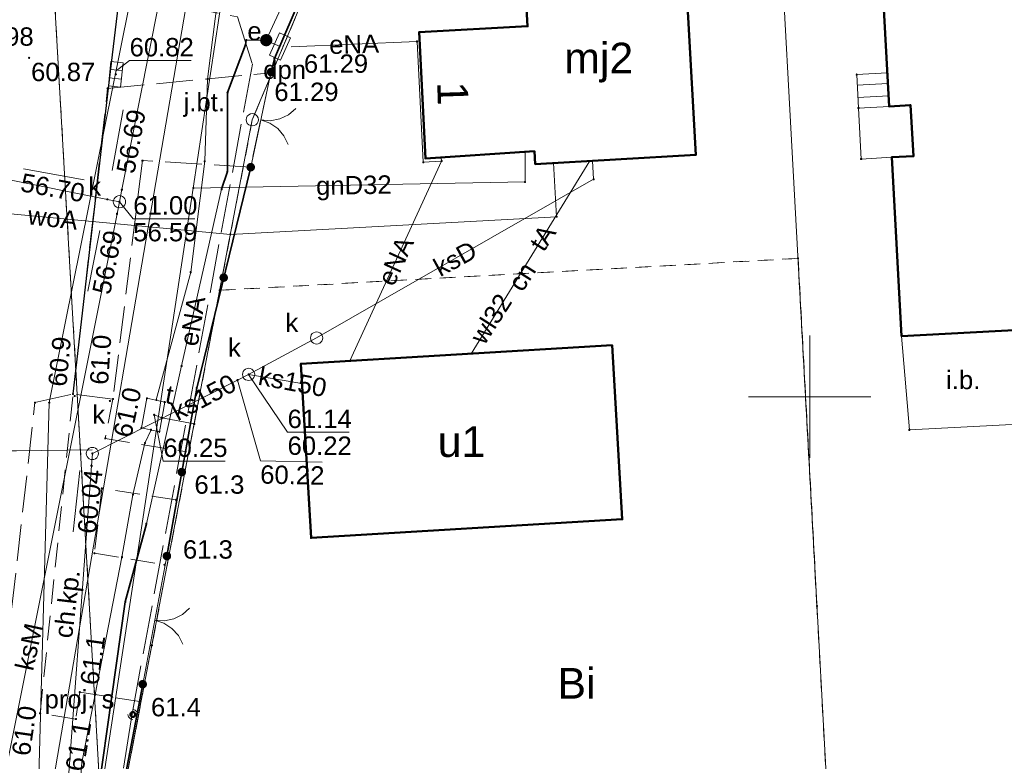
# Model space of a CAD drawing. Header units: millimetres. Extents: x 6421400 to 6424255, y 5791334 to 5793836.
# Tile 90 of 101: x 6422918 to 6422958, y 5792835 to 5792865. Entities that reach past the tile are written whole.
import ezdxf
from ezdxf.enums import TextEntityAlignment as Align

# ---------------------------------------------------------------- set-up
doc = ezdxf.new("R2010")
doc.units = ezdxf.units.MM
for name, pattern in [('PRZER1-1', [1, 0.5, -0.5]), ('PRZER2-1', [1.5, 1, -0.5]), ('PRZER3-1', [2, 1.5, -0.5]), ('PRZER4-1', [2.5, 2, -0.5])]:
    doc.linetypes.add(name, pattern=pattern)
doc.layers.get('0').update_dxf_attribs({"color": 252})
for name, color, linetype, lineweight in [('GEPADR_O', 252, 'Continuous', 18), ('GEPPGD', 252, 'Continuous', 18), ('GESBZO', 7, 'Continuous', 35), ('GESBZO_O', 252, 'Continuous', 35), ('GESDZI', 252, 'Continuous', 18), ('GESIIB', 252, 'Continuous', 18), ('GESSCH', 252, 'Continuous', 18), ('GESUZY', 252, 'Continuous', 18), ('GESUZY_O', 252, 'Continuous', 18), ('GSLKBR', 252, 'Continuous', 18), ('GSLKOG', 252, 'Continuous', 25), ('GSLKRW', 252, 'Continuous', 25), ('GSPPRB', 252, 'Continuous', 18), ('GSSIIN', 252, 'Continuous', 18), ('GSSIIN_O', 252, 'Continuous', 18), ('GSSKOA', 252, 'Continuous', 18), ('GSSKOA_O', 252, 'Continuous', 18), ('GSSKOD', 252, 'Continuous', 18), ('GSSKOD_O', 252, 'Continuous', 18), ('GULCNP', 252, 'Continuous', 18), ('GULCNP_O', 252, 'Continuous', 18), ('GULENN', 252, 'Continuous', 18), ('GULENN_O', 252, 'Continuous', 18), ('GULEOR', 252, 'Continuous', 25), ('GULGNP', 252, 'Continuous', 18), ('GULGNP_O', 252, 'Continuous', 18), ('GULKDP', 252, 'Continuous', 18), ('GULKSP', 252, 'Continuous', 18), ('GULKSP_O', 252, 'Continuous', 18), ('GULTPR', 252, 'Continuous', 18), ('GULTPR_O', 252, 'Continuous', 18), ('GULWLP', 252, 'Continuous', 18), ('GULWLP_O', 252, 'Continuous', 18), ('GULWOP', 252, 'Continuous', 18), ('GULWOP_O', 252, 'Continuous', 18), ('GUPENP_O', 252, 'Continuous', 18), ('GUPESE', 252, 'Continuous', 18), ('GUPESE_O', 252, 'Continuous', 18), ('GUPKKS', 252, 'Continuous', 18), ('GUPKSD', 252, 'Continuous', 18), ('GUPKSD_O', 252, 'Continuous', 18), ('GUSIKP', 252, 'Continuous', 18), ('GZLENN', 252, 'Continuous', 18), ('GZPISL', 252, 'Continuous', 18), ('GZPISL_O', 252, 'Continuous', 18), ('Ramka sekcyjna', 252, 'Continuous', 18)]:
    doc.layers.add(name, color=color, linetype=linetype, lineweight=lineweight)
for name, color, linetype in [('GSPWPN', 252, 'Continuous'), ('GSPWPN_O', 252, 'Continuous'), ('GSPWPS', 252, 'Continuous'), ('GSPWPS_O', 252, 'Continuous'), ('GUPEUI', 252, 'Continuous'), ('GUPKSH', 252, 'Continuous'), ('GUPKSH_O', 252, 'Continuous'), ('GUPTSH', 252, 'Continuous'), ('GUPTSH_O', 252, 'Continuous'), ('xref', 252, 'Continuous')]:
    doc.layers.add(name, color=color, linetype=linetype)
doc.styles.add('Arial', font='arial.ttf')

# ---------------------------------------------------------------- blocks, each defined once
blk = doc.blocks.new('GSLKOG1')
blk.add_hatch(color=0).paths.add_polyline_path([(0, 0.175), (-0.045293, 0.169037), (-0.0875, 0.151554), (-0.123744, 0.123744), (-0.151554, 0.0875), (-0.169037, 0.045293), (-0.175, 0), (-0.169037, -0.045293), (-0.151554, -0.0875), (-0.123744, -0.123744), (-0.0875, -0.151554), (-0.045293, -0.169037), (0, -0.175), (0.045293, -0.169037), (0.0875, -0.151554), (0.123744, -0.123744), (0.151554, -0.0875), (0.169037, -0.045293), (0.175, 0), (0.169037, 0.045293), (0.151554, 0.0875), (0.123744, 0.123744), (0.0875, 0.151554), (0.045293, 0.169037)])
blk = doc.blocks.new('GSLKBR1')
at = {"color": 0}
for points in [[(0, 0), (-0.051111, -0.388229), (-0.200962, -0.75), (-0.43934, -1.06066), (-0.75, -1.299038)], [(0.75, -1.299038), (0.43934, -1.06066), (0.200962, -0.75), (0.051111, -0.388229), (0, 0)]]:
    blk.add_lwpolyline(points, dxfattribs=at)
blk = doc.blocks.new('GSLKOG2')
blk.add_hatch(color=0).paths.add_polyline_path([(0, 0.175), (-0.045293, 0.169037), (-0.0875, 0.151554), (-0.123744, 0.123744), (-0.151554, 0.0875), (-0.169037, 0.045293), (-0.175, 0), (-0.169037, -0.045293), (-0.151554, -0.0875), (-0.123744, -0.123744), (-0.0875, -0.151554), (-0.045293, -0.169037), (0, -0.175), (0.045293, -0.169037), (0.0875, -0.151554), (0.123744, -0.123744), (0.151554, -0.0875), (0.169037, -0.045293), (0.175, 0), (0.169037, 0.045293), (0.151554, 0.0875), (0.123744, 0.123744), (0.0875, 0.151554), (0.045293, 0.169037)])
blk = doc.blocks.new('GSPWPS1')
blk.add_hatch(color=0).paths.add_polyline_path([(0, 0.045), (-0.011647, 0.043467), (-0.0225, 0.038971), (-0.03182, 0.03182), (-0.038971, 0.0225), (-0.043467, 0.011647), (-0.045, 0), (-0.043467, -0.011647), (-0.038971, -0.0225), (-0.03182, -0.03182), (-0.0225, -0.038971), (-0.011647, -0.043467), (0, -0.045), (0.011647, -0.043467), (0.0225, -0.038971), (0.03182, -0.03182), (0.038971, -0.0225), (0.043467, -0.011647), (0.045, 0), (0.043467, 0.011647), (0.038971, 0.0225), (0.03182, 0.03182), (0.0225, 0.038971), (0.011647, 0.043467)])
blk = doc.blocks.new('GSPWPN1')
blk.add_hatch(color=0).paths.add_polyline_path([(0, 0.045), (-0.011647, 0.043467), (-0.0225, 0.038971), (-0.03182, 0.03182), (-0.038971, 0.0225), (-0.043467, 0.011647), (-0.045, 0), (-0.043467, -0.011647), (-0.038971, -0.0225), (-0.03182, -0.03182), (-0.0225, -0.038971), (-0.011647, -0.043467), (0, -0.045), (0.011647, -0.043467), (0.0225, -0.038971), (0.03182, -0.03182), (0.038971, -0.0225), (0.043467, -0.011647), (0.045, 0), (0.043467, 0.011647), (0.038971, 0.0225), (0.03182, 0.03182), (0.0225, 0.038971), (0.011647, 0.043467)])
blk = doc.blocks.new('GUPKSH1')
blk.add_hatch(color=0).paths.add_polyline_path([(0, 0.045), (-0.011647, 0.043467), (-0.0225, 0.038971), (-0.03182, 0.03182), (-0.038971, 0.0225), (-0.043467, 0.011647), (-0.045, 0), (-0.043467, -0.011647), (-0.038971, -0.0225), (-0.03182, -0.03182), (-0.0225, -0.038971), (-0.011647, -0.043467), (0, -0.045), (0.011647, -0.043467), (0.0225, -0.038971), (0.03182, -0.03182), (0.038971, -0.0225), (0.043467, -0.011647), (0.045, 0), (0.043467, 0.011647), (0.038971, 0.0225), (0.03182, 0.03182), (0.0225, 0.038971), (0.011647, 0.043467)])
blk = doc.blocks.new('GUPTSH1')
blk.add_hatch(color=0).paths.add_polyline_path([(0, 0.045), (-0.011647, 0.043467), (-0.0225, 0.038971), (-0.03182, 0.03182), (-0.038971, 0.0225), (-0.043467, 0.011647), (-0.045, 0), (-0.043467, -0.011647), (-0.038971, -0.0225), (-0.03182, -0.03182), (-0.0225, -0.038971), (-0.011647, -0.043467), (0, -0.045), (0.011647, -0.043467), (0.0225, -0.038971), (0.03182, -0.03182), (0.038971, -0.0225), (0.043467, -0.011647), (0.045, 0), (0.043467, 0.011647), (0.038971, 0.0225), (0.03182, 0.03182), (0.0225, 0.038971), (0.011647, 0.043467)])
blk = doc.blocks.new('GUPKSD1_1')
at = {"color": 0}
blk.add_lwpolyline([(0.25, 0), (0.241481, -0.064705), (0.216506, -0.125), (0.176777, -0.176777), (0.125, -0.216506), (0.064705, -0.241481), (0, -0.25), (-0.064705, -0.241481), (-0.125, -0.216506), (-0.176777, -0.176777), (-0.216506, -0.125), (-0.241481, -0.064705), (-0.25, 0), (-0.241481, 0.064705), (-0.216506, 0.125), (-0.176777, 0.176777), (-0.125, 0.216506), (-0.064705, 0.241481), (0, 0.25), (0.064705, 0.241481), (0.125, 0.216506), (0.176777, 0.176777), (0.216506, 0.125), (0.241481, 0.064705)], close=True, dxfattribs=at)
blk = doc.blocks.new('GUPKKS1')
at = {"color": 0}
blk.add_lwpolyline([(0.5, -0.25), (-0.5, -0.25), (-0.5, 0.25), (0.5, 0.25)], close=True, dxfattribs=at)
for points in [[(-0.175, -0.25), (-0.175, 0.25)], [(0.175, -0.25), (0.175, 0.25)]]:
    blk.add_lwpolyline(points, dxfattribs=at)
blk = doc.blocks.new('GUPEUI1')
blk.add_hatch(color=0).paths.add_polyline_path([(0, 0.25), (-0.064705, 0.241481), (-0.125, 0.216506), (-0.176777, 0.176777), (-0.216506, 0.125), (-0.241481, 0.064705), (-0.25, 0), (-0.241481, -0.064705), (-0.216506, -0.125), (-0.176777, -0.176777), (-0.125, -0.216506), (-0.064705, -0.241481), (0, -0.25), (0.064705, -0.241481), (0.125, -0.216506), (0.176777, -0.176777), (0.216506, -0.125), (0.241481, -0.064705), (0.25, 0), (0.241481, 0.064705), (0.216506, 0.125), (0.176777, 0.176777), (0.125, 0.216506), (0.064705, 0.241481)])
blk = doc.blocks.new('GUPESE1')
at = {"color": 0}
blk.add_lwpolyline([(-0.5, -0.25), (-0.5, 0.25), (0.5, 0.25), (0.5, -0.25)], close=True, dxfattribs=at)
blk = doc.blocks.new('GZPISL1')
at = {"color": 0}
for points in [[(-0.2, 0), (-0.193185, 0.051764), (-0.173205, 0.1), (-0.141421, 0.141421), (-0.1, 0.173205), (-0.051764, 0.193185), (0, 0.2)], [(0.2, 0), (0.193185, -0.051764), (0.173205, -0.1), (0.141421, -0.141421), (0.1, -0.173205), (0.051764, -0.193185), (0, -0.2)]]:
    blk.add_lwpolyline(points, dxfattribs=at)
at = {"color": 7, "lineweight": 50, "true_color": 0xffffff}
blk.add_lwpolyline([(0, 0.1), (-0.030902, 0.095106), (-0.058779, 0.080902), (-0.080902, 0.058779), (-0.095106, 0.030902), (-0.1, 0), (-0.095106, -0.030902), (-0.080902, -0.058779), (-0.058779, -0.080902), (-0.030902, -0.095106), (0, -0.1), (0.030902, -0.095106), (0.058779, -0.080902), (0.080902, -0.058779), (0.095106, -0.030902), (0.1, 0), (0.095106, 0.030902), (0.080902, 0.058779), (0.058779, 0.080902), (0.030902, 0.095106)], close=True, dxfattribs=at)
blk = doc.blocks.new('GSPPRB0')
at = {"color": 0, "lineweight": 18}
blk.add_lwpolyline([(-0.007955, 0.0225), (0.007955, 0.0225), (0.0225, 0.007955), (0.0225, -0.007955), (0.007955, -0.0225), (-0.007955, -0.0225), (-0.0225, -0.007955), (-0.0225, 0.007955)], close=True, dxfattribs=at)
blk = doc.blocks.new('GEPPGD1_1')
at = {"color": 0}
blk.add_lwpolyline([(0.25, 0), (0.237764, -0.077254), (0.202254, -0.146946), (0.146946, -0.202254), (0.077254, -0.237764), (0, -0.25), (-0.077254, -0.237764), (-0.146946, -0.202254), (-0.202254, -0.146946), (-0.237764, -0.077254), (-0.25, 0), (-0.237764, 0.077254), (-0.202254, 0.146946), (-0.146946, 0.202254), (-0.077254, 0.237764), (0, 0.25), (0.077254, 0.237764), (0.146946, 0.202254), (0.202254, 0.146946), (0.237764, 0.077254)], close=True, dxfattribs=at)
blk = doc.blocks.new('G$CC51CC4AD')
at = {"layer": 'GESBZO', "linetype": 'Continuous', "lineweight": 50, "elevation": 10.26}
for points in [[(6422934.312, 5792859.734), (6422934.051, 5792864.884), (6422938.481, 5792865.134), (6422938.171, 5792870.744), (6422944.721, 5792871.114), (6422945.352, 5792859.885), (6422938.792, 5792859.504), (6422938.762, 5792860.024)], [(6422952.8, 5792869.82), (6422966.15, 5792870.45), (6422966.2, 5792869.54), (6422970.79, 5792869.8), (6422971.24, 5792861.87), (6422966.67, 5792861.61), (6422967.14, 5792853.16), (6422964.66, 5792853.03), (6422958.59, 5792852.73), (6422953.75, 5792852.48), (6422953.35, 5792859.78), (6422954.23, 5792859.82), (6422954.11, 5792861.91), (6422953.24, 5792861.86)], [(6422929.643, 5792844.234), (6422929.222, 5792851.344), (6422941.932, 5792852.105), (6422942.342, 5792844.995)]]:
    blk.add_lwpolyline(points, close=True, dxfattribs=at)
at = {"layer": 'GESDZI', "linetype": 'Continuous', "lineweight": 18, "elevation": 10.3}
for points in [[(6422921.253, 5792829.964), (6422921.574, 5792824.324), (6422923.826, 5792784.195), (6422924.93, 5792764.546), (6422926.028, 5792745.126), (6422928.33, 5792704.407), (6422930.432, 5792667.178), (6422930.7, 5792662.85), (6422931.68, 5792645.92), (6422924.71, 5792645.76), (6422925.4, 5792633.4), (6422926.98, 5792605.35), (6422927.796, 5792589.549), (6422924.816, 5792589.219), (6422920.66, 5792661.95), (6422917.26, 5792719.89), (6422911.194, 5792830.604), (6422908.081, 5792885.793), (6422907.81, 5792890.473), (6422917.97, 5792887.063)], [(6422917.97, 5792887.063), (6422945.401, 5792877.874), (6422937.091, 5792875.234), (6422930.631, 5792869.354), (6422927.242, 5792861.314), (6422921.253, 5792829.964)], [(6422951.13, 5792826.1), (6422921.574, 5792824.324), (6422921.253, 5792829.964), (6422927.242, 5792861.314), (6422930.631, 5792869.354), (6422937.091, 5792875.234), (6422945.401, 5792877.874), (6422948.39, 5792876.44)], [(6422977, 5792827.57), (6422951.13, 5792826.1), (6422948.39, 5792876.44), (6422974.78, 5792868.1)]]:
    blk.add_lwpolyline(points, close=True, dxfattribs=at)
at = {"layer": 'GESIIB', "linetype": 'Continuous', "lineweight": 18, "elevation": 10.26}
blk.add_lwpolyline([(6422951.99, 5792861.79), (6422952.1, 5792859.71), (6422953.35, 5792859.78), (6422954.23, 5792859.82), (6422954.11, 5792861.91), (6422953.24, 5792861.86)], close=True, dxfattribs=at)
at = {"layer": 'GESSCH', "linetype": 'Continuous', "lineweight": 18, "elevation": 10.26}
blk.add_lwpolyline([(6422953.16, 5792863.23), (6422951.92, 5792863.16), (6422951.99, 5792861.79), (6422953.24, 5792861.86)], close=True, dxfattribs=at)
for points in [[(6422951.942, 5792862.725), (6422953.186, 5792862.788)], [(6422951.968, 5792862.225), (6422953.215, 5792862.289)]]:
    blk.add_lwpolyline(points, dxfattribs=at)
at = {"layer": 'GESUZY', "linetype": 'PRZER1-1', "lineweight": 18, "elevation": 10.18}
for points in [[(6422930.432, 5792667.178), (6422934.74, 5792663.32), (6422930.7, 5792662.85), (6422931.68, 5792645.92), (6422924.71, 5792645.76), (6422925.4, 5792633.4), (6422926.98, 5792605.35), (6422927.796, 5792589.549), (6422924.816, 5792589.219), (6422920.66, 5792661.95), (6422917.26, 5792719.89), (6422911.194, 5792830.604), (6422908.081, 5792885.793), (6422907.81, 5792890.473), (6422917.97, 5792887.063), (6422921.253, 5792829.964), (6422922.673, 5792804.73), (6422923.826, 5792784.195), (6422925.427, 5792755.758), (6422926.028, 5792745.126), (6422928.33, 5792704.407)], [(6422921.253, 5792829.964), (6422923.14, 5792839.842), (6422925.912, 5792854.35), (6422926.026, 5792854.951), (6422927.242, 5792861.314), (6422930.631, 5792869.354), (6422937.091, 5792875.234), (6422945.401, 5792877.874), (6422917.97, 5792887.063)], [(6422977, 5792827.57), (6422980.65, 5792827.78), (6422978.76, 5792866.84), (6422974.78, 5792868.1), (6422948.39, 5792876.44), (6422945.401, 5792877.874), (6422937.091, 5792875.234), (6422930.631, 5792869.354), (6422927.242, 5792861.314), (6422926.026, 5792854.951), (6422925.912, 5792854.35), (6422949.522, 5792855.65), (6422950.294, 5792841.455), (6422951.13, 5792826.1)], [(6422923.14, 5792839.842), (6422921.253, 5792829.964), (6422921.574, 5792824.324), (6422951.13, 5792826.1), (6422950.294, 5792841.455), (6422949.522, 5792855.65), (6422925.912, 5792854.35)]]:
    blk.add_lwpolyline(points, close=True, dxfattribs=at)
at = {"layer": 'GSLKBR', "linetype": 'Continuous', "lineweight": 18, "elevation": 10.18}
for points in [[(6422927.178, 5792859.376), (6422927.998, 5792863.232)], [(6422922.769, 5792838.26), (6422923.756, 5792843.494)]]:
    blk.add_lwpolyline(points, dxfattribs=at)
at = {"layer": 'GSLKOG', "linetype": 'Continuous', "lineweight": 35, "elevation": 10.18}
for points in [[(6422928.01, 5792863.26), (6422928.15, 5792863.82), (6422930.48, 5792869.23), (6422937.21, 5792874.69), (6422945.62, 5792877.16), (6422948.39, 5792877.31), (6422958.43, 5792877.73)], [(6422927.178, 5792859.376), (6422924.972, 5792850.354), (6422923.756, 5792843.494)], [(6422922.769, 5792838.26), (6422921.474, 5792831.431), (6422921.555, 5792824.378), (6422921.845, 5792817.85)]]:
    blk.add_lwpolyline(points, dxfattribs=at)
at = {"layer": 'GSLKRW', "linetype": 'Continuous', "lineweight": 25, "elevation": 10.18}
blk.add_lwpolyline([(6422919.926, 5792850.116), (6422921.37, 5792862.61), (6422923.1, 5792877.04), (6422924.03, 5792880.37), (6422924.84, 5792882.17), (6422925.75, 5792883.35), (6422926.31, 5792884.19), (6422927.09, 5792884.78), (6422929.1, 5792886.16), (6422931.42, 5792886.88), (6422933.9, 5792887.19), (6422936.39, 5792887.01), (6422957.15, 5792885.62), (6422967.69, 5792885.38)], dxfattribs=at)
at = {"layer": 'GSSIIN', "linetype": 'Continuous', "lineweight": 18, "elevation": 10.18}
blk.add_lwpolyline([(6422953.75, 5792852.48), (6422958.59, 5792852.73), (6422958.78, 5792848.89), (6422954.07, 5792848.65)], close=True, dxfattribs=at)
at = {"layer": 'GSSKOA', "linetype": 'PRZER3-1', "lineweight": 18, "elevation": 10.18}
blk.add_lwpolyline([(6422927.178, 5792859.376), (6422922.761, 5792859.647), (6422921.552, 5792849.906), (6422919.926, 5792850.116), (6422921.335, 5792862.594), (6422927.998, 5792863.232)], close=True, dxfattribs=at)
blk.add_lwpolyline([(6422901.94, 5792829.929), (6422907.274, 5792829.501), (6422909.812, 5792828.254), (6422911.294, 5792826.706), (6422911.922, 5792824.934), (6422914, 5792801.298), (6422913.849, 5792798.52), (6422912.78, 5792796.409), (6422910.953, 5792794.442), (6422908.132, 5792793.353), (6422900.229, 5792792.778), (6422896.648, 5792775.308), (6422906.022, 5792773.705), (6422916.033, 5792771.952), (6422920.559, 5792771.088), (6422916.518, 5792833.363), (6422918.369, 5792849.764), (6422919.926, 5792850.116), (6422921.335, 5792862.594)], dxfattribs=at)
at = {"layer": 'GSSKOD', "linetype": 'PRZER2-1', "lineweight": 18, "elevation": 10.18}
for points in [[(6422922.65, 5792837.55), (6422920.2, 5792837.94), (6422920.04, 5792836.84), (6422918.58, 5792837.07), (6422919.926, 5792850.116)], [(6422921.552, 5792849.906), (6422921.24, 5792848.3), (6422924.52, 5792847.76)], [(6422924.13, 5792845.79), (6422921.1, 5792846.26), (6422920.8, 5792843.61), (6422923.66, 5792843.14)]]:
    blk.add_lwpolyline(points, dxfattribs=at)
at = {"layer": 'GULCNP', "linetype": 'Continuous', "lineweight": 18, "elevation": 10.18}
blk.add_lwpolyline([(6422941.028, 5792859.634), (6422936.181, 5792851.76)], dxfattribs=at)
at = {"layer": 'GULENN', "linetype": 'Continuous', "lineweight": 18, "elevation": 10.18}
for points in [[(6422982.915, 5792787.602), (6422982.937, 5792789.21), (6422983.127, 5792789.42), (6422981.249, 5792827.809), (6422978.979, 5792872.694), (6422978.444, 5792873.409), (6422973.301, 5792878.85), (6422967.824, 5792878.507), (6422948.696, 5792878.548), (6422945.397, 5792878.578), (6422936.516, 5792875.658), (6422930.227, 5792869.798), (6422927.812, 5792864.564), (6422927.931, 5792864.494), (6422928.374, 5792864.308)], [(6422927.812, 5792864.564), (6422926.998, 5792864.567), (6422926.96, 5792864.371), (6422926.232, 5792862.423), (6422926.227, 5792859.197), (6422925.988, 5792858.479), (6422924.354, 5792851.258), (6422922.919, 5792844.814), (6422922.055, 5792841.619), (6422920.402, 5792829.966), (6422920.488, 5792827.567), (6422920.724, 5792825.177), (6422920.706, 5792823.725), (6422921.764, 5792823.784)], [(6422934.969, 5792859.627), (6422934.222, 5792859.578), (6422933.97, 5792864.51), (6422928.83, 5792864.289)], [(6422934.969, 5792859.627), (6422934.959, 5792859.776)], [(6422931.219, 5792851.464), (6422934.969, 5792859.627)]]:
    blk.add_lwpolyline(points, dxfattribs=at)
at = {"layer": 'GULEOR', "linetype": 'Continuous', "lineweight": 35, "elevation": 10.18}
for points in [[(6422926.998, 5792864.567), (6422926.96, 5792864.371), (6422926.232, 5792862.423), (6422926.227, 5792859.197), (6422925.988, 5792858.479)], [(6422920.724, 5792825.177), (6422920.488, 5792827.567), (6422920.402, 5792829.966), (6422922.055, 5792841.619), (6422922.919, 5792844.814)]]:
    blk.add_lwpolyline(points, dxfattribs=at)
at = {"layer": 'GULGNP', "linetype": 'Continuous', "lineweight": 18, "elevation": 10.18}
for points in [[(6422930.232, 5792662.878), (6422928.887, 5792682.11), (6422927.74, 5792704.357), (6422925.448, 5792745.056), (6422925.563, 5792755.952), (6422924.167, 5792768.485), (6422924.613, 5792772.875), (6422923.866, 5792775.225), (6422922.746, 5792789.885), (6422920.437, 5792823.159), (6422920.874, 5792823.504), (6422920.743, 5792831.674), (6422924.832, 5792858.524), (6422928.361, 5792881.954), (6422929.13, 5792885.424), (6422930.733, 5792898.099)], [(6422938.378, 5792859.999), (6422938.378, 5792858.773), (6422924.832, 5792858.524)]]:
    blk.add_lwpolyline(points, dxfattribs=at)
at = {"layer": 'GULKDP', "linetype": 'Continuous', "lineweight": 18, "elevation": 10.18}
blk.add_lwpolyline([(6422860.214, 5792870.16), (6422860.705, 5792870.064), (6422903.042, 5792861.727), (6422903.533, 5792861.63), (6422904.023, 5792861.532), (6422921.328, 5792858.062), (6422921.818, 5792857.965)], dxfattribs=at)
at = {"layer": 'GULKSP', "linetype": 'Continuous', "lineweight": 18, "elevation": 10.18}
for points in [[(6422916.351, 5792830.643), (6422916.45, 5792831.13), (6422921.72, 5792857.47), (6422921.818, 5792857.965), (6422921.92, 5792858.46), (6422926.742, 5792882.822)], [(6422925.441, 5792881.974), (6422918.952, 5792849.764), (6422918.453, 5792831.554), (6422918.534, 5792811.584), (6422920.345, 5792792.665), (6422921.617, 5792766.515), (6422923.539, 5792728.846), (6422924.85, 5792703.446), (6422926.432, 5792665.727), (6422920.372, 5792665.637), (6422861.963, 5792658.075), (6422856.88, 5792656.87), (6422856.393, 5792656.755), (6422850.084, 5792655.865), (6422849.645, 5792650.054), (6422849.608, 5792649.555), (6422848.793, 5792649.406), (6422847.644, 5792649.495)], [(6422941.131, 5792859.64), (6422941.178, 5792858.883), (6422929.868, 5792852.401), (6422927.092, 5792850.914)], [(6422920.713, 5792847.684), (6422926.64, 5792850.68), (6422927.092, 5792850.914)], [(6422927.092, 5792850.914), (6422929.269, 5792850.545)], [(6422920.713, 5792847.684), (6422920.68, 5792847.18), (6422919.523, 5792831.504), (6422920.284, 5792811.594), (6422921.255, 5792792.575), (6422921.28, 5792792.08), (6422922.37, 5792768.01), (6422922.397, 5792767.515), (6422922.43, 5792767.02), (6422924.6, 5792729.4), (6422924.629, 5792728.896), (6422924.66, 5792728.4), (6422926.27, 5792703.517)]]:
    blk.add_lwpolyline(points, dxfattribs=at)
at = {"layer": 'GULTPR', "linetype": 'Continuous', "lineweight": 18, "elevation": 10.18}
for points in [[(6422902.261, 5792886.823), (6422915.411, 5792884.573), (6422914.331, 5792871.263), (6422913.951, 5792868.983), (6422924.691, 5792866.864), (6422919.133, 5792834.364), (6422922.45, 5792783.327)], [(6422966.63, 5792880.36), (6422959.27, 5792879.86), (6422947.74, 5792878.77), (6422939.71, 5792878.75), (6422934.85, 5792878.95), (6422932.03, 5792878.46), (6422929.59, 5792876.95), (6422927.73, 5792874.74), (6422926.79, 5792872.79), (6422926.36, 5792870.49), (6422925.42, 5792862.97), (6422925.3, 5792859.62), (6422924.73, 5792855.09), (6422923.32, 5792849.87)], [(6422941.028, 5792859.634), (6422936.181, 5792851.76)], [(6422923.237, 5792849.261), (6422923.55, 5792849.14), (6422924.87, 5792848.89)], [(6422923.11, 5792848.65), (6422922.86, 5792848.11), (6422922.37, 5792846), (6422921.92, 5792843.45), (6422920.83, 5792837.84), (6422920.28, 5792835.07), (6422919.91, 5792830), (6422920.21, 5792822.54), (6422920.47, 5792817.2), (6422920.66, 5792812.89), (6422921.78, 5792793.24), (6422921.94, 5792780.28), (6422922.8, 5792768.28), (6422923.01, 5792765.08), (6422923.106, 5792764.767), (6422923.11, 5792764.43), (6422924.3, 5792744.02), (6422924.41, 5792742.03), (6422925.42, 5792725.01), (6422926.78, 5792720.44), (6422926.96, 5792717.56), (6422928.24, 5792704.3)]]:
    blk.add_lwpolyline(points, dxfattribs=at)
at = {"layer": 'GULWLP', "linetype": 'Continuous', "lineweight": 18, "elevation": 10.18}
blk.add_lwpolyline([(6422936.181, 5792851.76), (6422941.028, 5792859.634)], dxfattribs=at)
at = {"layer": 'GULWOP', "linetype": 'Continuous', "lineweight": 18, "elevation": 10.18}
blk.add_lwpolyline([(6422911.859, 5792857.986), (6422926.347, 5792856.629), (6422939.668, 5792857.351), (6422939.54, 5792859.548)], dxfattribs=at)
at = {"layer": 'GUPKSH_O', "linetype": 'Continuous', "lineweight": 13, "elevation": 10.8, "flags": 128}
for points in [[(6422921.681, 5792863.312), (6422922.233, 5792863.729), (6422924.753, 5792863.729)], [(6422921.517, 5792859.242), (6422921.974, 5792861.72)], [(6422917.904, 5792859.307), (6422920.384, 5792858.863)], [(6422921.818, 5792857.965), (6422922.382, 5792857.27), (6422924.902, 5792857.27)], [(6422920.531, 5792854.316), (6422921.025, 5792856.787)], [(6422927.092, 5792850.914), (6422928.682, 5792848.551), (6422931.202, 5792848.551)], [(6422926.64, 5792850.68), (6422927.576, 5792847.378), (6422930.096, 5792847.331)], [(6422920.705, 5792847.829), (6422917.613, 5792847.798), (6422915.093, 5792847.798)], [(6422919.932, 5792844.479), (6422920.205, 5792846.984)]]:
    blk.add_lwpolyline(points, dxfattribs=at)
at = {"layer": 'GUPTSH_O', "linetype": 'Continuous', "lineweight": 13, "elevation": 10.8, "flags": 128}
blk.add_lwpolyline([(6422923.237, 5792849.261), (6422923.61, 5792847.371), (6422926.13, 5792847.371)], dxfattribs=at)
at = {"layer": 'GUSIKP', "linetype": 'Continuous', "lineweight": 18, "elevation": 10.22}
blk.add_lwpolyline([(6422922.72, 5792848.73), (6422923.45, 5792848.57), (6422923.67, 5792849.78), (6422922.94, 5792849.94)], close=True, dxfattribs=at)
at = {"layer": 'GZLENN', "linetype": 'PRZER4-1', "lineweight": 18, "elevation": 10.18}
blk.add_lwpolyline([(6422909.19, 5792889.75), (6422909.338, 5792889.54), (6422909.433, 5792889.404), (6422908.589, 5792882.997), (6422913.745, 5792882.216), (6422911.882, 5792869.15), (6422914.09, 5792868.036), (6422926.64, 5792865.514), (6422927.25, 5792863.587), (6422922.36, 5792837.206), (6422922.296, 5792836.811), (6422921.415, 5792831.263)], dxfattribs=at)
at = {"layer": 'Ramka sekcyjna', "linetype": 'Continuous', "lineweight": 18, "elevation": 100, "flags": 128}
for points in [[(6422950, 5792847.5), (6422950, 5792852.5)], [(6422952.5, 5792850), (6422947.5, 5792850)]]:
    blk.add_lwpolyline(points, dxfattribs=at)
at = {"layer": 'GEPPGD', "linetype": 'Continuous', "lineweight": 18, "rotation": 90}
blk.add_blockref('GEPPGD1_1', (6422927.242, 5792861.314, 10.32), dxfattribs=at)
at = {"layer": 'GSLKBR', "linetype": 'Continuous', "lineweight": 18}
for p, rotation in [((6422927.588, 5792861.304, 10.18), 77.98262917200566), ((6422923.263, 5792840.877, 10.18), 79.32897722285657)]:
    blk.add_blockref('GSLKBR1', p, dxfattribs=dict(at, rotation=rotation))
at = {"layer": 'GSLKOG', "linetype": 'Continuous', "lineweight": 25}
for name, p, rotation in [('GSLKOG1', (6422928.01, 5792863.26, 10.18), 75.96375648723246), ('GSLKOG1', (6422927.178, 5792859.376, 10.18), 256.2610909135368), ('GSLKOG2', (6422926.075, 5792854.865, 10.18), 256.2610909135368), ('GSLKOG2', (6422926.075, 5792854.865, 10.18), 256.2610909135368), ('GSLKOG2', (6422924.364, 5792846.924, 10.18), 259.947943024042), ('GSLKOG2', (6422924.364, 5792846.924, 10.18), 259.947943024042), ('GSLKOG1', (6422923.756, 5792843.494, 10.18), 259.947943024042), ('GSLKOG1', (6422922.769, 5792838.26, 10.18), 259.2577526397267)]:
    blk.add_blockref(name, p, dxfattribs=dict(at, rotation=rotation))
at = {"layer": 'GSPPRB', "linetype": 'Continuous', "lineweight": 18, "rotation": 90}
for p in [(6422938.481, 5792865.134, 10.28), (6422926.998, 5792864.567, 10.28), (6422933.97, 5792864.51, 10.28), (6422934.051, 5792864.884, 10.28), (6422926.96, 5792864.371, 10.28), (6422927.931, 5792864.494, 10.28), (6422928.15, 5792863.82, 10.28), (6422925.42, 5792862.97, 10.28), (6422927.998, 5792863.232, 10.28), (6422951.92, 5792863.16, 10.28), (6422953.16, 5792863.23, 10.28), (6422921.335, 5792862.594, 10.28), (6422921.37, 5792862.61, 10.28), (6422926.232, 5792862.423, 10.28), (6422951.99, 5792861.79, 10.28), (6422953.24, 5792861.86, 10.28), (6422954.11, 5792861.91, 10.28), (6422934.312, 5792859.734, 10.28), (6422938.762, 5792860.024, 10.28), (6422945.352, 5792859.885, 10.28), (6422952.1, 5792859.71, 10.28), (6422953.35, 5792859.78, 10.28), (6422954.23, 5792859.82, 10.28), (6422922.761, 5792859.647, 10.28), (6422925.3, 5792859.62, 10.28), (6422927.178, 5792859.376, 10.28), (6422934.222, 5792859.578, 10.28), (6422934.969, 5792859.627, 10.28), (6422938.792, 5792859.504, 10.28), (6422926.227, 5792859.197, 10.28), (6422941.178, 5792858.883, 10.28), (6422924.832, 5792858.524, 10.28), (6422925.988, 5792858.479, 10.28), (6422938.378, 5792858.773, 10.28), (6422921.92, 5792858.46, 10.28), (6422921.328, 5792858.062, 10.28), (6422921.72, 5792857.47, 10.28), (6422939.668, 5792857.351, 10.28), (6422926.347, 5792856.629, 10.28), (6422949.522, 5792855.65, 10.28), (6422924.73, 5792855.09, 10.28), (6422926.026, 5792854.951, 10.28), (6422925.912, 5792854.35, 10.28), (6422953.75, 5792852.48, 10.28), (6422941.932, 5792852.105, 10.28), (6422924.354, 5792851.258, 10.28), (6422929.222, 5792851.344, 10.28), (6422926.64, 5792850.68, 10.28), (6422919.926, 5792850.116, 10.28), (6422924.972, 5792850.354, 10.28), (6422918.369, 5792849.764, 10.28), (6422918.952, 5792849.764, 10.28), (6422921.552, 5792849.906, 10.28), (6422922.94, 5792849.94, 10.28), (6422923.32, 5792849.87, 10.28), (6422923.67, 5792849.78, 10.28), (6422923.55, 5792849.14, 10.28), (6422924.87, 5792848.89, 10.28), (6422922.72, 5792848.73, 10.28), (6422923.11, 5792848.65, 10.28), (6422923.45, 5792848.57, 10.28), (6422954.07, 5792848.65, 10.28), (6422922.86, 5792848.11, 10.28), (6422920.68, 5792847.18, 10.28), (6422922.37, 5792846, 10.28), (6422922.919, 5792844.814, 10.28), (6422942.342, 5792844.995, 10.28), (6422929.643, 5792844.234, 10.28), (6422921.92, 5792843.45, 10.28), (6422923.756, 5792843.494, 10.28), (6422922.055, 5792841.619, 10.28), (6422950.294, 5792841.455, 10.28), (6422923.14, 5792839.842, 10.28), (6422922.769, 5792838.26, 10.28), (6422920.83, 5792837.84, 10.28)]:
    blk.add_blockref('GSPPRB0', p, dxfattribs=at)
at = {"layer": 'GSPWPN', "linetype": 'Continuous', "lineweight": 5, "rotation": 90}
for p in [(6422919.99, 5792850.03, 10.2), (6422921.43, 5792849.83, 10.2), (6422921.24, 5792848.3, 10.2), (6422924.52, 5792847.76, 10.2), (6422921.1, 5792846.26, 10.2), (6422924.13, 5792845.79, 10.2), (6422920.8, 5792843.61, 10.2), (6422923.66, 5792843.14, 10.2), (6422920.2, 5792837.94, 10.2), (6422922.65, 5792837.55, 10.2), (6422918.58, 5792837.07, 10.2), (6422920.04, 5792836.84, 10.2)]:
    blk.add_blockref('GSPWPN1', p, dxfattribs=at)
at = {"layer": 'GSPWPS', "linetype": 'Continuous', "lineweight": 5, "rotation": 90}
for p in [(6422918.13, 5792863.84, 10.2), (6422927.998, 5792863.232, 10.2), (6422928.01, 5792863.26, 10.2), (6422921.335, 5792862.594, 10.2)]:
    blk.add_blockref('GSPWPS1', p, dxfattribs=at)
at = {"layer": 'GUPESE', "linetype": 'Continuous', "lineweight": 18, "rotation": 65.54220761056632}
blk.add_blockref('GUPESE1', (6422928.374, 5792864.308, 10.24), dxfattribs=at)
at = {"layer": 'GUPEUI', "linetype": 'Continuous', "lineweight": 5, "rotation": 246.6868927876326}
blk.add_blockref('GUPEUI1', (6422927.812, 5792864.564, 10.24), dxfattribs=at)
at = {"layer": 'GUPKKS', "linetype": 'Continuous', "lineweight": 18, "rotation": 84.15512538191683}
blk.add_blockref('GUPKKS1', (6422921.67, 5792863.17, 10.24), dxfattribs=at)
at = {"layer": 'GUPKSD', "linetype": 'Continuous', "lineweight": 18, "rotation": 90}
for p in [(6422921.818, 5792857.965, 10.24), (6422929.868, 5792852.401, 10.24), (6422927.092, 5792850.914, 10.24), (6422920.713, 5792847.684, 10.24)]:
    blk.add_blockref('GUPKSD1_1', p, dxfattribs=at)
at = {"layer": 'GUPKSH', "linetype": 'Continuous', "lineweight": 5, "rotation": 90}
for p in [(6422921.67, 5792863.17, 10.24), (6422921.915, 5792858.456, 10.24), (6422921.328, 5792858.062, 10.24), (6422921.818, 5792857.965, 10.24), (6422921.72, 5792857.475, 10.24), (6422927.092, 5792850.914, 10.24), (6422926.642, 5792850.684, 10.24), (6422920.713, 5792847.684, 10.24), (6422920.676, 5792847.185, 10.24)]:
    blk.add_blockref('GUPKSH1', p, dxfattribs=at)
at = {"layer": 'GUPTSH', "linetype": 'Continuous', "lineweight": 5, "rotation": 90}
blk.add_blockref('GUPTSH1', (6422923.237, 5792849.261, 10.24), dxfattribs=at)
at = {"layer": 'GZPISL', "linetype": 'Continuous', "lineweight": 18, "rotation": 90}
blk.add_blockref('GZPISL1', (6422922.365, 5792837.025, 10.24), dxfattribs=at)
at = {"layer": 'GEPADR_O', "linetype": 'Continuous', "lineweight": 0, "style": 'Arial'}
blk.add_text('1', height=1.25, rotation=271.8395, dxfattribs=at).set_placement((6422934.805, 5792862.364, 10.8), align=Align.CENTER)
at = {"layer": 'GESBZO_O', "linetype": 'Continuous', "lineweight": 0, "style": 'Arial'}
for s, p in [('mj2', (6422941.386, 5792863.21, 10.8)), ('u1', (6422935.782, 5792847.544, 10.8))]:
    blk.add_text(s, height=1.25, rotation=360, dxfattribs=at).set_placement(p, align=Align.CENTER)
at = {"layer": 'GESUZY_O', "linetype": 'Continuous', "lineweight": 0, "style": 'Arial'}
blk.add_text('Bi', height=1.25, rotation=360, dxfattribs=at).set_placement((6422940.477, 5792837.672, 10.8), align=Align.CENTER)
at = {"layer": 'GSPWPN_O', "linetype": 'Continuous', "lineweight": 0, "style": 'Arial'}
for s, rotation, p in [('60.9', 84.6214, (6422919.651, 5792850.389, 10.8)), ('61.0', 86.0719, (6422921.352, 5792850.472, 10.8)), ('61.0', 77.8271, (6422922.295, 5792848.289, 10.8)), ('61.3', 360, (6422924.88, 5792846.04, 10.8)), ('61.3', 360, (6422924.41, 5792843.39, 10.8)), ('61.1', 81.6901, (6422920.95, 5792838.19, 10.8)), ('61.4', 360, (6422923.106, 5792836.95, 10.8)), ('61.0', 81.787, (6422918.158, 5792835.299, 10.8)), ('61.1', 80.7564, (6422920.346, 5792834.663, 10.8))]:
    blk.add_text(s, height=0.75, rotation=rotation, dxfattribs=at).set_placement(p)
at = {"layer": 'GSPWPS_O', "linetype": 'Continuous', "lineweight": 0, "style": 'Arial'}
for s, p in [('60.98', (6422915.696, 5792864.336, 10.8)), ('61.29', (6422929.349, 5792863.231, 10.8)), ('60.87', (6422918.211, 5792862.891, 10.8)), ('61.29', (6422928.142, 5792862.079, 10.8))]:
    blk.add_text(s, height=0.75, rotation=360, dxfattribs=at).set_placement(p)
at = {"layer": 'GSSIIN_O', "linetype": 'Continuous', "lineweight": 0, "style": 'Arial'}
blk.add_text('i.b.', height=0.75, rotation=360, dxfattribs=at).set_placement((6422956.265, 5792850.311, 10.8), align=Align.CENTER)
at = {"layer": 'GSSKOA_O', "linetype": 'Continuous', "lineweight": 0, "style": 'Arial'}
blk.add_text('j.bt.', height=0.75, rotation=360, dxfattribs=at).set_placement((6422925.284, 5792861.657, 10.8), align=Align.CENTER)
at = {"layer": 'GSSKOD_O', "linetype": 'Continuous', "lineweight": 0, "style": 'Arial'}
blk.add_text('ch.kp.', height=0.75, rotation=83.228, dxfattribs=at).set_placement((6422920.049, 5792841.499, 10.8), align=Align.CENTER)
at = {"layer": 'GULCNP_O', "linetype": 'Continuous', "lineweight": 0, "style": 'Arial'}
blk.add_text('cn', height=0.75, rotation=57.3294, dxfattribs=at).set_placement((6422938.566, 5792854.704, 10.8), align=Align.CENTER)
at = {"layer": 'GULENN_O', "linetype": 'Continuous', "lineweight": 0, "style": 'Arial'}
for rotation, p in [(1.4091, (6422931.409, 5792864.024, 10.8)), (65.3296, (6422933.435, 5792855.389, 10.8)), (80.8755, (6422925.17, 5792853.035, 10.8))]:
    blk.add_text('eNA', height=0.75, rotation=rotation, dxfattribs=at).set_placement(p, align=Align.CENTER)
at = {"layer": 'GULGNP_O', "linetype": 'Continuous', "lineweight": 0, "style": 'Arial'}
blk.add_text('gnD32', height=0.75, rotation=1.0534, dxfattribs=at).set_placement((6422931.395, 5792858.269, 10.8), align=Align.CENTER)
at = {"layer": 'GULKSP_O', "linetype": 'Continuous', "lineweight": 0, "style": 'Arial'}
for s, rotation, p in [('ksD', 28.7637, (6422935.703, 5792855.314, 10.8)), ('ks150', 349.3332, (6422928.819, 5792850.241, 10.8)), ('ks150', 27.8694, (6422925.429, 5792849.648, 10.8)), ('ksM', 77.6312, (6422918.494, 5792839.709, 10.8))]:
    blk.add_text(s, height=0.75, rotation=rotation, dxfattribs=at).set_placement(p, align=Align.CENTER)
at = {"layer": 'GULTPR_O', "linetype": 'Continuous', "lineweight": 0, "style": 'Arial'}
for s, rotation, p in [('tA', 57.3294, (6422939.409, 5792856.294, 10.8)), ('t', 349.2755, (6422923.792, 5792849.728, 10.8))]:
    blk.add_text(s, height=0.75, rotation=rotation, dxfattribs=at).set_placement(p, align=Align.CENTER)
at = {"layer": 'GULWLP_O', "linetype": 'Continuous', "lineweight": 0, "style": 'Arial'}
blk.add_text('wl32', height=0.75, rotation=57.3294, dxfattribs=at).set_placement((6422937.301, 5792852.98, 10.8), align=Align.CENTER)
at = {"layer": 'GULWOP_O', "linetype": 'Continuous', "lineweight": 0, "style": 'Arial'}
blk.add_text('woA', height=0.75, rotation=353.5969, dxfattribs=at).set_placement((6422919.061, 5792856.935, 10.8), align=Align.CENTER)
at = {"layer": 'GUPENP_O', "linetype": 'Continuous', "lineweight": 0, "style": 'Arial'}
blk.add_text('dpn', height=0.75, rotation=360, dxfattribs=at).set_placement((6422929.437, 5792862.979, 10.8), align=Align.RIGHT)
at = {"layer": 'GUPESE_O', "linetype": 'Continuous', "lineweight": 0, "style": 'Arial'}
blk.add_text('e', height=0.75, rotation=360, dxfattribs=at).set_placement((6422927.624, 5792864.558, 10.8), align=Align.RIGHT)
at = {"layer": 'GUPKSD_O', "linetype": 'Continuous', "lineweight": 0, "style": 'Arial'}
for p in [(6422921.068, 5792858.215, 10.8), (6422929.118, 5792852.651, 10.8), (6422926.777, 5792851.634, 10.8), (6422921.232, 5792848.899, 10.8)]:
    blk.add_text('k', height=0.75, rotation=360, dxfattribs=at).set_placement(p, align=Align.RIGHT)
at = {"layer": 'GUPKSH_O', "linetype": 'Continuous', "lineweight": 0, "style": 'Arial'}
for s, rotation, p in [('60.82', 360, (6422922.233, 5792863.902, 10.8)), ('56.69', 79.5398, (6422922.424, 5792859.074, 10.8)), ('56.70', 349.8405, (6422917.741, 5792858.399, 10.8)), ('61.00', 360, (6422922.382, 5792857.443, 10.8)), ('56.59', 360, (6422922.382, 5792856.348, 10.8)), ('56.69', 78.6859, (6422921.435, 5792854.135, 10.8)), ('61.14', 360, (6422928.682, 5792848.723, 10.8)), ('60.22', 360, (6422928.682, 5792847.628, 10.8)), ('60.04', 83.7756, (6422920.849, 5792844.379, 10.8)), ('60.22', 358.9493, (6422927.559, 5792846.455, 10.8))]:
    blk.add_text(s, height=0.75, rotation=rotation, dxfattribs=at).set_placement(p)
at = {"layer": 'GUPTSH_O', "linetype": 'Continuous', "lineweight": 0, "style": 'Arial'}
blk.add_text('60.25', height=0.75, rotation=360, dxfattribs=at).set_placement((6422923.61, 5792847.543, 10.8))
at = {"layer": 'GZPISL_O', "linetype": 'Continuous', "lineweight": 0, "style": 'Arial'}
blk.add_text('proj. s', height=0.75, rotation=360, dxfattribs=at).set_placement((6422921.615, 5792837.275, 10.8), align=Align.RIGHT)

msp = doc.modelspace()

# ---------------------------------------------------------------- block references
at = {"layer": 'xref'}
msp.add_blockref('G$CC51CC4AD', (0, 0), dxfattribs=at)

doc.saveas('drawing.dxf')
